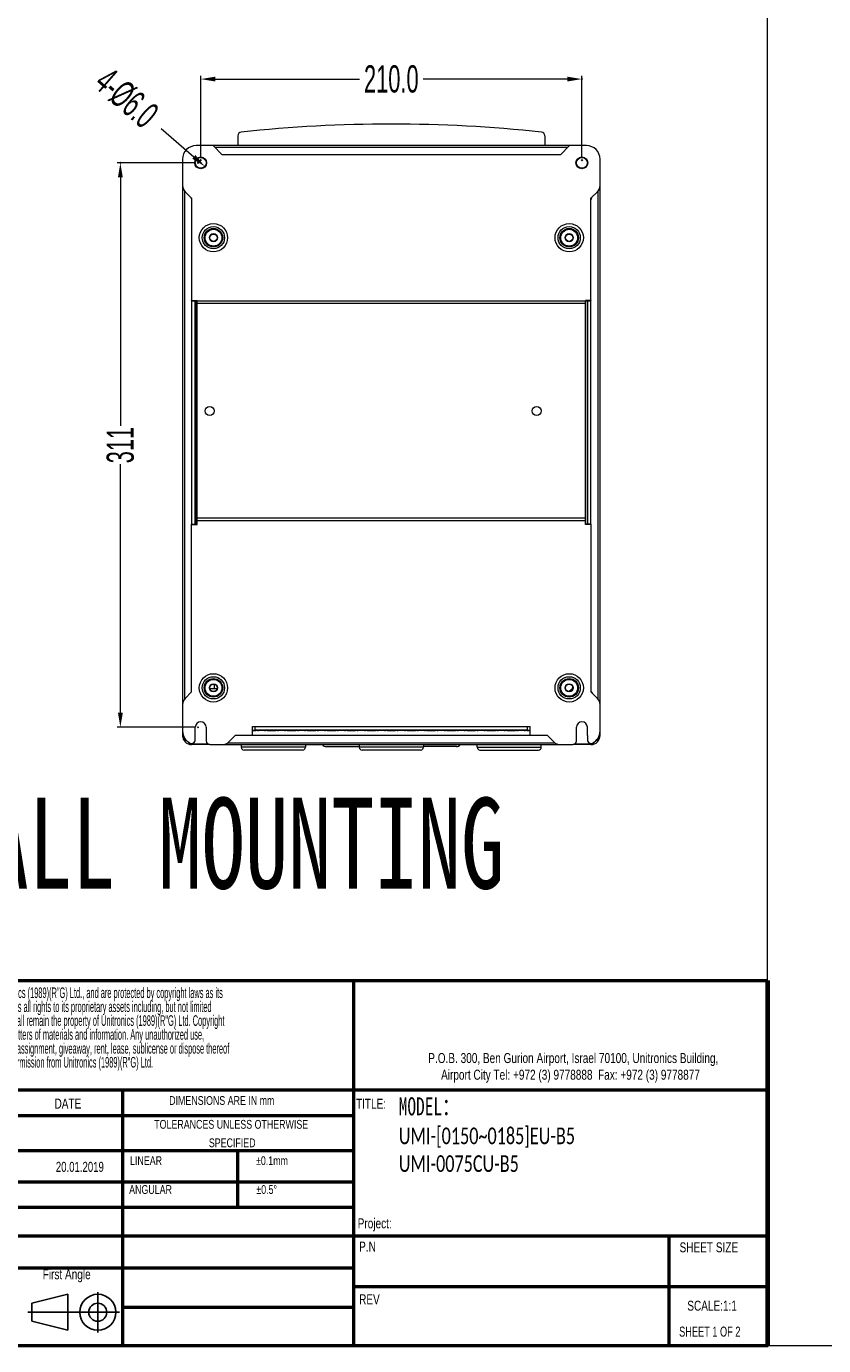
# Model space of a CAD drawing. Header units: millimetres. Extents: x -473 to 23648, y -382 to 1866.
# Tile 175 of 256: x 8236 to 8675, y -382 to 344. Entities that reach past the tile are written whole.
import ezdxf

# ---------------------------------------------------------------- set-up
doc = ezdxf.new("R2010")
doc.units = ezdxf.units.MM
doc.header["$LTSCALE"] = 80
doc.header["$PDMODE"] = 3
doc.header["$PDSIZE"] = 0.3
doc.layers.get('0').update_dxf_attribs({"linetype": 'CONTINUOUS'})
doc.styles.add('SLDTEXTSTYLE0', font='TXT', dxfattribs={"width": 0.75})
doc.styles.add('SLDTEXTSTYLE1', font='TXT', dxfattribs={"width": 0.686449})
doc.styles.add('SLDTEXTSTYLE2', font='TXT', dxfattribs={"width": 0.6875})
doc.styles.add('SLDTEXTSTYLE3', font='TXT', dxfattribs={"width": 0.482098})
doc.styles.get("Standard").update_dxf_attribs({"font": 'technic_.ttf', "width": 0.7})
doc.dimstyles.get("Standard").update_dxf_attribs({"dimtxt": 3, "dimasz": 3, "dimexe": 0.18, "dimexo": 0.0625, "dimgap": 0.09, "dimtad": 1, "dimdsep": 46, "dimtxsty": 'Standard', "dimcen": 0.09, "dimadec": 0, "dimazin": 0, "dimtol": 1, "dimtp": 0.01, "dimtm": 0.01, "dimtfac": 1, "dimtofl": 0, "dimtmove": 0, "dimatfit": 3, "dimfxl": 1, "dimtolj": 1, "dimarcsym": 0})

# ---------------------------------------------------------------- blocks, each defined once
blk = doc.blocks.new('*D61')
at = {"color": 0, "lineweight": 0, "transparency": 16777216}
for p, q in [((8331.6, 272.5), (8331.6, 317.15)), ((8339.6, 315.35), (8419.01, 315.35)), ((8533.6, 315.35), (8454.19, 315.35)), ((8541.6, 272.5), (8541.6, 317.15))]:
    blk.add_line(p, q, dxfattribs=at)
for p in [(8541.6, 315.35), (8331.6, 270.7), (8541.6, 270.7)]:
    blk.add_point(p, dxfattribs=at)
for points in [[(8339.6, 316.68), (8339.6, 314.02), (8331.6, 315.35)], [(8533.6, 314.02), (8533.6, 316.68), (8541.6, 315.35)]]:
    blk.add_solid(points, dxfattribs=at)
at = {"color": 0, "lineweight": 0, "transparency": 16777216, "insert": (8436.6, 315.35), "char_height": 15, "attachment_point": 5}
blk.add_mtext('\\A1;210.0', dxfattribs=at)
blk = doc.blocks.new('*D71')
at = {"color": 0, "lineweight": 0, "transparency": 16777216}
for p, q in [((8328.3, 269.2), (8285.52, 269.2)), ((8287.32, 261.2), (8287.32, 124.29)), ((8287.32, -33.79), (8287.32, 103.11)), ((8328.3, -41.79), (8285.52, -41.79))]:
    blk.add_line(p, q, dxfattribs=at)
for p in [(8287.32, 269.2), (8330.1, 269.2), (8330.1, -41.79)]:
    blk.add_point(p, dxfattribs=at)
for points in [[(8288.66, 261.2), (8285.99, 261.2), (8287.32, 269.2)], [(8285.99, -33.79), (8288.66, -33.79), (8287.32, -41.79)]]:
    blk.add_solid(points, dxfattribs=at)
at = {"color": 0, "lineweight": 0, "transparency": 16777216, "insert": (8287.32, 113.7), "char_height": 15, "attachment_point": 5, "rotation": 90}
blk.add_mtext('\\A1;311', dxfattribs=at)
blk = doc.blocks.new('*D74')
at = {"color": 0, "lineweight": 0, "transparency": 16777216}
blk.add_line((8309.87, 288.16), (8327.83, 272.48), dxfattribs=at)
for p in [(8329.34, 271.17), (8333.86, 267.23)]:
    blk.add_point(p, dxfattribs=at)
blk.add_solid([(8326.96, 271.48), (8328.71, 273.49), (8333.86, 267.23)], dxfattribs=at)
at = {"color": 0, "lineweight": 0, "transparency": 16777216, "insert": (8290.68, 304.9), "char_height": 15, "attachment_point": 5, "rotation": 318.89671}
blk.add_mtext('\\A1;4-%%c6.0', dxfattribs=at)
blk = doc.blocks.new('Block1')
for p, q in [((294.62, 17.06), (300.62, 18.56)), ((300.62, 18.56), (300.62, 12.56)), ((305.62, 18.94), (305.62, 12.19)), ((293.98, 15.56), (309.24, 15.56)), ((294.62, 14.06), (294.62, 17.06)), ((300.62, 12.56), (294.62, 14.06))]:
    blk.add_line(p, q)
for radius in [3, 1.5]:
    blk.add_circle((305.62, 15.56), radius)
blk = doc.blocks.new('SW_NOTE_0')
at = {"color": 0, "char_height": 1.5875, "attachment_point": 1, "style": 'SLDTEXTSTYLE3'}
for s, insert in [('The above constitute the property of Unitronics (1989)(R"G) Ltd., and are protected by copyright laws as its', (0, 2.05)), ('"creation". Unitronics (1989)(R"G) Ltd. retains all rights to its proprietary assets including, but not limited', (0, -0.04)), ('to the drawings, sketches and drafts, and shall remain the property of Unitronics (1989)(R"G) Ltd. Copyright', (0, -2.12)), ('protection claimed includes all forms and matters of materials and information. Any unauthorized use,', (0, -4.2)), ('copying, quoting, sale, distribution, transfer, assignment, giveaway, rent, lease, sublicense or dispose thereof', (0, -6.29)), ('are strictly prohibited without prior written permission from Unitronics (1989)(R"G) Ltd.', (0, -8.37))]:
    blk.add_mtext(s, dxfattribs=dict(at, insert=insert))
blk = doc.blocks.new('SW_NOTE_1')
at = {"color": 0, "attachment_point": 2, "style": 'SLDTEXTSTYLE0'}
for s, insert, char_height in [('TOLERANCES UNLESS OTHERWISE', (13.54, 1.71), 1.3229), ('SPECIFIED', (13.69, -1.06), 1.323)]:
    blk.add_mtext(s, dxfattribs=dict(at, insert=insert, char_height=char_height))
blk = doc.blocks.new('SW_NOTE_2')
at = {"color": 0, "linetype": 'Continuous', "lineweight": 0, "char_height": 1.5, "attachment_point": 2, "style": 'SLDTEXTSTYLE0'}
for s, insert in [('P.O.B. 300, Ben Gurion Airport, Israel 70100, Unitronics Building,', (29.41, 1.93)), ('Airport City Tel: +972 (3) 9778888  Fax: +972 (3) 9778877', (28.99, -0.57))]:
    blk.add_mtext(s, dxfattribs=dict(at, insert=insert))

msp = doc.modelspace()

# ---------------------------------------------------------------- linework, layer by layer
at = {"color": 0, "lineweight": 0}
for p, q in [((8643.84, -382.445), (8643.84, 784.392)), ((7268.152, -382.445), (9857.679, -382.445))]:
    msp.add_line(p, q, dxfattribs=at)
at = {"color": 0, "linetype": 'Continuous', "lineweight": 0}
for p, q in [((8352.11, 284.134), (8352.11, 278.698)), ((8521.096, 284.134), (8521.096, 278.698)), ((8338.364, 278.698), (8329.103, 278.698)), ((8343.364, 273.688), (8338.364, 278.698)), ((8534.841, 278.698), (8338.364, 278.698)), ((8534.841, 278.698), (8338.364, 278.698)), ((8533.843, 277.698), (8339.362, 277.698)), ((8533.843, 277.698), (8339.362, 277.698)), ((8534.841, 278.698), (8529.841, 273.688)), ((8544.103, 278.698), (8534.841, 278.698)), ((8321.603, 271.198), (8321.603, 256.769)), ((8529.841, 273.688), (8343.364, 273.688)), ((8551.603, 256.769), (8551.603, 271.198)), ((8321.603, 256.769), (8321.603, -29.373)), ((8321.603, 256.769), (8321.603, -29.373)), ((8551.603, -29.373), (8551.603, 256.769)), ((8551.603, -29.373), (8551.603, 256.769)), ((8322.603, 253.839), (8322.603, -26.443)), ((8322.603, 253.839), (8322.603, -26.443)), ((8323.067, 253.233), (8326.603, 249.698)), ((8326.603, 249.698), (8326.603, 193.388)), ((8546.603, 249.698), (8550.138, 253.233)), ((8546.603, 193.388), (8546.603, 249.698)), ((8550.603, -26.443), (8550.603, 253.839)), ((8550.603, -26.443), (8550.603, 253.839)), ((8326.603, 193.188), (8326.603, 193.388)), ((8326.603, 193.388), (8329.603, 193.388)), ((8326.603, 193.188), (8326.603, 70.188)), ((8326.603, 193.188), (8329.354, 193.188)), ((8328.604, 70.188), (8328.604, 193.188)), ((8329.358, 69.988), (8329.358, 193.388)), ((8329.603, 69.988), (8329.603, 193.388)), ((8329.603, 193.188), (8543.603, 193.188)), ((8543.603, 191.688), (8329.603, 191.688)), ((8543.603, 69.988), (8543.603, 193.388)), ((8546.603, 193.388), (8543.603, 193.388)), ((8543.851, 69.988), (8543.851, 193.388)), ((8543.851, 193.188), (8546.603, 193.188)), ((8544.601, 193.188), (8544.601, 70.188)), ((8546.603, 193.388), (8546.603, 193.188)), ((8546.603, 70.188), (8546.603, 193.188)), ((8543.603, 170.02), (8543.821, 170.02)), ((8543.603, 168.82), (8543.821, 168.82)), ((8543.603, 80.42), (8543.821, 80.42)), ((8329.603, 73.688), (8543.603, 73.688)), ((8543.603, 79.22), (8543.821, 79.22)), ((8326.603, 69.988), (8326.603, 70.188)), ((8326.603, 70.188), (8329.354, 70.188)), ((8326.603, -22.302), (8326.603, 69.988)), ((8326.603, 69.988), (8329.603, 69.988)), ((8329.603, 72.188), (8543.603, 72.188)), ((8546.603, 69.988), (8543.603, 69.988)), ((8546.603, 70.188), (8543.851, 70.188)), ((8546.603, 70.188), (8546.603, 69.988)), ((8546.603, 69.988), (8546.603, -22.302)), ((8340.513, -20.502), (8336.692, -20.502)), ((8339.103, -20.502), (8339.103, -18.152)), ((8326.603, -22.302), (8323.067, -25.838)), ((8550.138, -25.838), (8546.603, -22.302)), ((8321.603, -29.373), (8321.603, -43.802)), ((8551.603, -43.802), (8551.603, -29.373)), ((8328.603, -46.312), (8328.603, -41.789)), ((8334.603, -41.789), (8334.603, -44.312)), ((8360.103, -41.312), (8513.103, -41.312)), ((8360.103, -46.312), (8360.103, -41.312)), ((8513.103, -43.547), (8360.103, -43.547)), ((8361.603, -43.312), (8361.603, -41.312)), ((8511.603, -43.312), (8361.603, -43.312)), ((8364.359, -43.312), (8364.504, -43.529)), ((8364.504, -43.529), (8364.504, -43.312)), ((8365.702, -43.529), (8365.702, -43.312)), ((8365.846, -43.312), (8365.702, -43.529)), ((8375.359, -43.312), (8375.504, -43.529)), ((8375.504, -43.529), (8375.504, -43.312)), ((8376.702, -43.529), (8376.702, -43.312)), ((8376.846, -43.312), (8376.702, -43.529)), ((8386.359, -43.312), (8386.504, -43.529)), ((8386.504, -43.529), (8386.504, -43.312)), ((8387.702, -43.529), (8387.702, -43.312)), ((8387.846, -43.312), (8387.702, -43.529)), ((8397.359, -43.312), (8397.504, -43.529)), ((8397.504, -43.529), (8397.504, -43.312)), ((8398.702, -43.529), (8398.702, -43.312)), ((8398.846, -43.312), (8398.702, -43.529)), ((8408.359, -43.312), (8408.504, -43.529)), ((8408.504, -43.529), (8408.504, -43.312)), ((8409.702, -43.529), (8409.702, -43.312)), ((8409.846, -43.312), (8409.702, -43.529)), ((8419.359, -43.312), (8419.504, -43.529)), ((8419.504, -43.529), (8419.504, -43.312)), ((8420.702, -43.529), (8420.702, -43.312)), ((8420.846, -43.312), (8420.702, -43.529)), ((8430.359, -43.312), (8430.504, -43.529)), ((8430.504, -43.529), (8430.504, -43.312)), ((8431.702, -43.529), (8431.702, -43.312)), ((8431.846, -43.312), (8431.702, -43.529)), ((8441.359, -43.312), (8441.504, -43.529)), ((8441.504, -43.529), (8441.504, -43.312)), ((8442.702, -43.529), (8442.702, -43.312)), ((8442.846, -43.312), (8442.702, -43.529)), ((8452.359, -43.312), (8452.504, -43.529)), ((8452.504, -43.529), (8452.504, -43.312)), ((8453.702, -43.529), (8453.702, -43.312)), ((8453.846, -43.312), (8453.702, -43.529)), ((8463.359, -43.312), (8463.504, -43.529)), ((8463.504, -43.529), (8463.504, -43.312)), ((8464.702, -43.529), (8464.702, -43.312)), ((8464.846, -43.312), (8464.702, -43.529)), ((8474.359, -43.312), (8474.504, -43.529)), ((8474.504, -43.529), (8474.504, -43.312)), ((8475.702, -43.529), (8475.702, -43.312)), ((8475.846, -43.312), (8475.702, -43.529)), ((8485.359, -43.312), (8485.504, -43.529)), ((8485.504, -43.529), (8485.504, -43.312)), ((8486.702, -43.529), (8486.702, -43.312)), ((8486.846, -43.312), (8486.702, -43.529)), ((8496.359, -43.312), (8496.504, -43.529)), ((8496.504, -43.529), (8496.504, -43.312)), ((8497.702, -43.529), (8497.702, -43.312)), ((8497.846, -43.312), (8497.702, -43.529)), ((8507.359, -43.312), (8507.504, -43.529)), ((8507.504, -43.529), (8507.504, -43.312)), ((8508.702, -43.529), (8508.702, -43.312)), ((8508.846, -43.312), (8508.702, -43.529)), ((8511.603, -43.312), (8511.603, -41.312)), ((8513.103, -46.312), (8513.103, -41.312)), ((8538.603, -44.312), (8538.603, -41.789)), ((8544.603, -46.312), (8544.603, -41.789)), ((8321.603, -43.802), (8321.603, -46.302)), ((8328.603, -48.701), (8328.603, -46.312)), ((8334.603, -44.312), (8334.603, -49.302)), ((8346.462, -50.302), (8526.743, -50.302)), ((8346.462, -50.302), (8526.743, -50.302)), ((8347.067, -49.838), (8350.592, -46.312)), ((8360.103, -46.312), (8350.592, -46.312)), ((8513.103, -46.302), (8360.103, -46.302)), ((8522.613, -46.312), (8513.103, -46.312)), ((8522.613, -46.312), (8526.138, -49.838)), ((8538.603, -49.302), (8538.603, -44.312)), ((8544.603, -46.312), (8544.603, -48.701)), ((8551.603, -46.302), (8551.603, -43.802)), ((8335.833, -51.147), (8326.603, -51.147)), ((8326.603, -51.147), (8326.603, -51.302)), ((8336.603, -51.302), (8326.603, -51.302)), ((8336.603, -51.302), (8343.532, -51.302)), ((8343.532, -51.302), (8529.674, -51.302)), ((8343.532, -51.302), (8529.674, -51.302)), ((8353.953, -51.302), (8353.953, -52.802)), ((8389.253, -52.802), (8353.953, -52.802)), ((8387.753, -54.302), (8355.453, -54.302)), ((8389.253, -51.302), (8389.253, -52.802)), ((8400.753, -52.452), (8418.953, -52.452)), ((8418.953, -51.302), (8418.953, -52.802)), ((8454.253, -52.802), (8418.953, -52.802)), ((8452.753, -54.302), (8420.453, -54.302)), ((8454.253, -51.302), (8454.253, -52.802)), ((8472.453, -52.452), (8454.253, -52.452)), ((8483.953, -52.802), (8483.953, -51.302)), ((8483.953, -52.802), (8519.253, -52.802)), ((8485.453, -54.302), (8517.753, -54.302)), ((8519.253, -52.802), (8519.253, -51.302)), ((8529.674, -51.302), (8536.603, -51.302)), ((8546.603, -51.302), (8536.603, -51.302)), ((8546.603, -51.147), (8537.372, -51.147)), ((8546.603, -51.302), (8546.603, -51.147))]:
    msp.add_line(p, q, dxfattribs=at)
at = {"color": 7, "linetype": 'Continuous', "lineweight": 50}
for p, q in [((8145.464, -181.234), (8643.84, -181.234)), ((8415.804, -181.234), (8415.804, -382.445)), ((8643.84, -241.643), (8145.562, -241.643)), ((8288.71, -382.445), (8288.71, -241.643)), ((8415.804, -255.913), (8145.586, -255.913)), ((8415.804, -275.109), (8145.617, -275.109)), ((8351.932, -275.109), (8351.932, -306.431)), ((8415.804, -292.479), (8145.645, -292.479)), ((8415.804, -306.431), (8145.668, -306.431)), ((8147.656, -321.948), (8643.84, -321.948)), ((8589.679, -382.445), (8589.679, -321.948)), ((8288.71, -339.685), (8145.722, -339.685)), ((8643.84, -349.988), (8415.804, -349.988)), ((8145.792, -382.445), (8644.167, -382.445))]:
    msp.add_line(p, q, dxfattribs=at)
at = {"color": 7, "linetype": 'Continuous', "lineweight": 70}
msp.add_line((8643.84, -181.234), (8643.84, -382.445), dxfattribs=at)
at = {"color": 7, "linetype": 'Continuous', "lineweight": 35}
msp.add_line((8644.005, -241.643), (8643.84, -241.643), dxfattribs=at)
at = {"linetype": 'Continuous', "lineweight": 50}
for p, q in [((8415.804, -339.685), (8288.71, -339.685)), ((8415.804, -361.507), (8288.71, -361.507))]:
    msp.add_line(p, q, dxfattribs=at)
at = {"color": 0, "linetype": 'Continuous', "lineweight": 0}
for centre, radius in [((8331.603, 269.198), 3.25), ((8331.603, 269.198), 3), ((8541.603, 269.198), 3.25), ((8541.603, 269.198), 3), ((8338.603, 227.948), 7.802), ((8338.603, 227.948), 6.126), ((8338.603, 227.948), 5.107), ((8534.603, 227.948), 7.802), ((8534.603, 227.948), 6.126), ((8534.603, 227.948), 5.107), ((8338.603, 227.948), 4.628), ((8338.603, 227.948), 2.25), ((8338.603, 227.948), 2), ((8534.603, 227.948), 4.628), ((8534.603, 227.948), 2.25), ((8534.603, 227.948), 2), ((8336.503, 132.488), 2.5), ((8516.703, 132.488), 2.5), ((8338.603, -20.052), 7.802), ((8338.603, -20.052), 6.126), ((8534.603, -20.052), 7.802), ((8534.603, -20.052), 6.126), ((8338.603, -20.052), 5.107), ((8338.603, -20.052), 4.628), ((8338.603, -20.052), 2.25), ((8338.603, -20.052), 2), ((8534.603, -20.052), 5.107), ((8534.603, -20.052), 4.628), ((8534.603, -20.052), 2.25), ((8534.603, -20.052), 2)]:
    msp.add_circle(centre, radius, dxfattribs=at)
for centre, radius, start, end in [((8354.109, 284.134), 1.999, 96.163704, 180.009209), ((8436.612, -480.086), 770.66, 90.000705, 96.161631), ((8436.592, -480.098), 770.672, 83.838416, 89.999248), ((8519.096, 284.134), 1.999, 359.990785, 83.836303), ((8329.103, 271.198), 7.5, 90, 180), ((8544.103, 271.198), 7.5, 0, 90), ((8326.603, 256.769), 5, 180, 225), ((8546.603, 256.769), 5, 315, 0), ((8324.603, 248.869), 2, 15, 45), ((8548.603, 248.869), 2, 150, 180), ((8324.603, -21.474), 2, 330, 0), ((8533.283, -18.522), 3.5, 280.503064, 340.351998), ((8326.603, -29.373), 5, 135, 180), ((8548.603, -21.474), 2, 195, 225), ((8546.603, -29.373), 5, 0, 45), ((8331.603, -41.789), 3, 0, 180), ((8541.603, -41.789), 3, 0, 180), ((8329.103, -43.802), 7.5, 180, 242.964308), ((8326.603, -46.302), 5, 180.000591, 269.990164), ((8326.603, -49.147), 2, 200.613807, 269.999891), ((8326.603, -48.701), 2, 242.964308, 0), ((8336.603, -49.302), 2, 180, 270), ((8343.532, -46.302), 5, 270, 315), ((8351.431, -48.302), 2, 105, 135), ((8521.774, -48.302), 2, 60, 87.686906), ((8529.674, -46.302), 5, 225, 270), ((8536.603, -49.302), 2, 270, 0), ((8546.603, -48.701), 2, 180, 297.035692), ((8546.603, -46.302), 5, 270.007148, 0.000984), ((8546.603, -49.147), 2, 270.000267, 339.403137), ((8544.103, -43.802), 7.5, 297.035692, 0), ((8355.453, -52.802), 1.5, 180, 270), ((8387.753, -52.802), 1.5, 270, 0), ((8400.753, -49.952), 2.5, 212.736822, 270), ((8420.453, -52.802), 1.5, 180, 270), ((8452.753, -52.802), 1.5, 270, 0), ((8472.453, -49.952), 2.5, 270, 327.263178), ((8485.453, -52.802), 1.5, 180, 270), ((8517.753, -52.802), 1.5, 270, 0)]:
    msp.add_arc(centre, radius, start, end, dxfattribs=at)
for points, start_tangent, end_tangent in [([(8360.103, -43.301), (8360.839, -43.303), (8361.603, -43.31)], (0.9999964, 0.0026668), (0.9999942, 0.003413)), ([(8360.103, -43.38), (8360.839, -43.381), (8361.954, -43.383)], (0.9999964, 0.0026719), (0.9994641, 0.0327327)), ([(8360.103, -43.458), (8360.839, -43.46), (8361.954, -43.461)], (0.9999964, 0.0026719), (0.9994641, 0.0327327)), ([(8361.954, -43.383), (8362.839, -43.385)], (0.9994641, 0.0327327), (0.9899796, -0.1412105)), ([(8361.954, -43.461), (8362.839, -43.464)], (0.9994641, 0.0327327), (0.9899796, -0.1412105)), ([(8362.839, -43.385), (8363.407, -43.388), (8363.603, -43.391)], (0.9899796, -0.1412105), (0, -1)), ([(8362.839, -43.464), (8363.407, -43.466), (8363.603, -43.47)], (0.9899796, -0.1412105), (0, -1)), ([(8366.603, -43.391), (8366.798, -43.388)], (0, 1), (0.9666919, -0.2559429)), ([(8366.603, -43.47), (8366.798, -43.466)], (0, 1), (0.9666919, -0.2559429)), ([(8366.798, -43.388), (8367.367, -43.385)], (0.9666919, -0.2559429), (0.9899796, 0.1412105)), ([(8366.798, -43.466), (8367.367, -43.464)], (0.9666919, -0.2559429), (0.9899796, 0.1412105)), ([(8367.367, -43.385), (8368.251, -43.383)], (0.9899796, 0.1412105), (0.9994641, -0.0327327)), ([(8367.367, -43.464), (8368.251, -43.461)], (0.9899796, 0.1412105), (0.9994641, -0.0327327)), ([(8368.251, -43.383), (8369.367, -43.381), (8370.603, -43.381), (8371.839, -43.381), (8372.954, -43.383)], (0.9994641, -0.0327327), (0.9994641, 0.0327327)), ([(8368.251, -43.461), (8369.367, -43.46), (8370.603, -43.459), (8371.839, -43.46), (8372.954, -43.461)], (0.9994641, -0.0327327), (0.9994641, 0.0327327)), ([(8372.954, -43.383), (8373.839, -43.385)], (0.9994641, 0.0327327), (0.9899796, -0.1412105)), ([(8372.954, -43.461), (8373.839, -43.464)], (0.9994641, 0.0327327), (0.9899796, -0.1412105)), ([(8373.839, -43.385), (8374.407, -43.388), (8374.603, -43.391)], (0.9899796, -0.1412105), (0, -1)), ([(8373.839, -43.464), (8374.407, -43.466), (8374.603, -43.47)], (0.9899796, -0.1412105), (0, -1)), ([(8377.603, -43.391), (8377.798, -43.388)], (0, 1), (0.9666919, -0.2559429)), ([(8377.603, -43.47), (8377.798, -43.466)], (0, 1), (0.9666919, -0.2559429)), ([(8377.798, -43.388), (8378.367, -43.385)], (0.9666919, -0.2559429), (0.9899796, 0.1412105)), ([(8377.798, -43.466), (8378.367, -43.464)], (0.9666919, -0.2559429), (0.9899796, 0.1412105)), ([(8378.367, -43.385), (8379.251, -43.383)], (0.9899796, 0.1412105), (0.9994641, -0.0327327)), ([(8378.367, -43.464), (8379.251, -43.461)], (0.9899796, 0.1412105), (0.9994641, -0.0327327)), ([(8379.251, -43.383), (8380.367, -43.381), (8381.603, -43.381), (8382.839, -43.381), (8383.954, -43.383)], (0.9994641, -0.0327327), (0.9994641, 0.0327327)), ([(8379.251, -43.461), (8380.367, -43.46), (8381.603, -43.459), (8382.839, -43.46), (8383.954, -43.461)], (0.9994641, -0.0327327), (0.9994641, 0.0327327)), ([(8383.954, -43.383), (8384.839, -43.385)], (0.9994641, 0.0327327), (0.9899796, -0.1412105)), ([(8383.954, -43.461), (8384.839, -43.464)], (0.9994641, 0.0327327), (0.9899796, -0.1412105)), ([(8384.839, -43.385), (8385.407, -43.388), (8385.603, -43.391)], (0.9899796, -0.1412105), (0, -1)), ([(8384.839, -43.464), (8385.407, -43.466), (8385.603, -43.47)], (0.9899796, -0.1412105), (0, -1)), ([(8388.603, -43.391), (8388.798, -43.388)], (0, 1), (0.9666919, -0.2559429)), ([(8388.603, -43.47), (8388.798, -43.466)], (0, 1), (0.9666919, -0.2559429)), ([(8388.798, -43.388), (8389.367, -43.385)], (0.9666919, -0.2559429), (0.9899796, 0.1412105)), ([(8388.798, -43.466), (8389.367, -43.464)], (0.9666919, -0.2559429), (0.9899796, 0.1412105)), ([(8389.367, -43.385), (8390.251, -43.383)], (0.9899796, 0.1412105), (0.9994641, -0.0327327)), ([(8389.367, -43.464), (8390.251, -43.461)], (0.9899796, 0.1412105), (0.9994641, -0.0327327)), ([(8390.251, -43.383), (8391.367, -43.381), (8392.603, -43.381), (8393.839, -43.381), (8394.954, -43.383)], (0.9994641, -0.0327327), (0.9994641, 0.0327327)), ([(8390.251, -43.461), (8391.367, -43.46), (8392.603, -43.459), (8393.839, -43.46), (8394.954, -43.461)], (0.9994641, -0.0327327), (0.9994641, 0.0327327)), ([(8394.954, -43.383), (8395.839, -43.385)], (0.9994641, 0.0327327), (0.9899796, -0.1412105)), ([(8394.954, -43.461), (8395.839, -43.464)], (0.9994641, 0.0327327), (0.9899796, -0.1412105)), ([(8395.839, -43.385), (8396.407, -43.388), (8396.603, -43.391)], (0.9899796, -0.1412105), (0, -1)), ([(8395.839, -43.464), (8396.407, -43.466), (8396.603, -43.47)], (0.9899796, -0.1412105), (0, -1)), ([(8399.603, -43.391), (8399.798, -43.388)], (0, 1), (0.9666919, -0.2559429)), ([(8399.603, -43.47), (8399.798, -43.466)], (0, 1), (0.9666919, -0.2559429)), ([(8399.798, -43.388), (8400.367, -43.385)], (0.9666919, -0.2559429), (0.9899796, 0.1412105)), ([(8399.798, -43.466), (8400.367, -43.464)], (0.9666919, -0.2559429), (0.9899796, 0.1412105)), ([(8400.367, -43.385), (8401.251, -43.383)], (0.9899796, 0.1412105), (0.9994641, -0.0327327)), ([(8400.367, -43.464), (8401.251, -43.461)], (0.9899796, 0.1412105), (0.9994641, -0.0327327)), ([(8401.251, -43.383), (8402.367, -43.381), (8403.603, -43.381), (8404.839, -43.381), (8405.954, -43.383)], (0.9994641, -0.0327327), (0.9994641, 0.0327327)), ([(8401.251, -43.461), (8402.367, -43.46), (8403.603, -43.459), (8404.839, -43.46), (8405.954, -43.461)], (0.9994641, -0.0327327), (0.9994641, 0.0327327)), ([(8405.954, -43.383), (8406.839, -43.385)], (0.9994641, 0.0327327), (0.9899796, -0.1412105)), ([(8405.954, -43.461), (8406.839, -43.464)], (0.9994641, 0.0327327), (0.9899796, -0.1412105)), ([(8406.839, -43.385), (8407.407, -43.388), (8407.603, -43.391)], (0.9899796, -0.1412105), (0, -1)), ([(8406.839, -43.464), (8407.407, -43.466), (8407.603, -43.47)], (0.9899796, -0.1412105), (0, -1)), ([(8410.603, -43.391), (8410.798, -43.388)], (0, 1), (0.9666919, -0.2559429)), ([(8410.603, -43.47), (8410.798, -43.466)], (0, 1), (0.9666919, -0.2559429)), ([(8410.798, -43.388), (8411.367, -43.385)], (0.9666919, -0.2559429), (0.9899796, 0.1412105)), ([(8410.798, -43.466), (8411.367, -43.464)], (0.9666919, -0.2559429), (0.9899796, 0.1412105)), ([(8411.367, -43.385), (8412.251, -43.383)], (0.9899796, 0.1412105), (0.9994641, -0.0327327)), ([(8411.367, -43.464), (8412.251, -43.461)], (0.9899796, 0.1412105), (0.9994641, -0.0327327)), ([(8412.251, -43.383), (8413.367, -43.381), (8414.603, -43.381), (8415.839, -43.381), (8416.954, -43.383)], (0.9994641, -0.0327327), (0.9994641, 0.0327327)), ([(8412.251, -43.461), (8413.367, -43.46), (8414.603, -43.459), (8415.839, -43.46), (8416.954, -43.461)], (0.9994641, -0.0327327), (0.9994641, 0.0327327)), ([(8416.954, -43.383), (8417.839, -43.385)], (0.9994641, 0.0327327), (0.9899796, -0.1412105)), ([(8416.954, -43.461), (8417.839, -43.464)], (0.9994641, 0.0327327), (0.9899796, -0.1412105)), ([(8417.839, -43.385), (8418.407, -43.388), (8418.603, -43.391)], (0.9899796, -0.1412105), (0, -1)), ([(8417.839, -43.464), (8418.407, -43.466), (8418.603, -43.47)], (0.9899796, -0.1412105), (0, -1)), ([(8421.603, -43.391), (8421.798, -43.388)], (0, 1), (0.9666919, -0.2559429)), ([(8421.603, -43.47), (8421.798, -43.466)], (0, 1), (0.9666919, -0.2559429)), ([(8421.798, -43.388), (8422.367, -43.385)], (0.9666919, -0.2559429), (0.9899796, 0.1412105)), ([(8421.798, -43.466), (8422.367, -43.464)], (0.9666919, -0.2559429), (0.9899796, 0.1412105)), ([(8422.367, -43.385), (8423.251, -43.383)], (0.9899796, 0.1412105), (0.9994641, -0.0327327)), ([(8422.367, -43.464), (8423.251, -43.461)], (0.9899796, 0.1412105), (0.9994641, -0.0327327)), ([(8423.251, -43.383), (8424.367, -43.381), (8425.603, -43.381), (8426.839, -43.381), (8427.954, -43.383)], (0.9994641, -0.0327327), (0.9994641, 0.0327327)), ([(8423.251, -43.461), (8424.367, -43.46), (8425.603, -43.459), (8426.839, -43.46), (8427.954, -43.461)], (0.9994641, -0.0327327), (0.9994641, 0.0327327)), ([(8427.954, -43.383), (8428.839, -43.385)], (0.9994641, 0.0327327), (0.9899796, -0.1412105)), ([(8427.954, -43.461), (8428.839, -43.464)], (0.9994641, 0.0327327), (0.9899796, -0.1412105)), ([(8428.839, -43.385), (8429.407, -43.388), (8429.603, -43.391)], (0.9899796, -0.1412105), (0, -1)), ([(8428.839, -43.464), (8429.407, -43.466), (8429.603, -43.47)], (0.9899796, -0.1412105), (0, -1)), ([(8432.603, -43.391), (8432.798, -43.388)], (0, 1), (0.9666919, -0.2559429)), ([(8432.603, -43.47), (8432.798, -43.466)], (0, 1), (0.9666919, -0.2559429)), ([(8432.798, -43.388), (8433.367, -43.385)], (0.9666919, -0.2559429), (0.9899796, 0.1412105)), ([(8432.798, -43.466), (8433.367, -43.464)], (0.9666919, -0.2559429), (0.9899796, 0.1412105)), ([(8433.367, -43.385), (8434.251, -43.383)], (0.9899796, 0.1412105), (0.9994641, -0.0327327)), ([(8433.367, -43.464), (8434.251, -43.461)], (0.9899796, 0.1412105), (0.9994641, -0.0327327)), ([(8434.251, -43.383), (8435.367, -43.381), (8436.603, -43.381), (8437.839, -43.381), (8438.954, -43.383)], (0.9994641, -0.0327327), (0.9994641, 0.0327327)), ([(8434.251, -43.461), (8435.367, -43.46), (8436.603, -43.459), (8437.839, -43.46), (8438.954, -43.461)], (0.9994641, -0.0327327), (0.9994641, 0.0327327)), ([(8438.954, -43.383), (8439.839, -43.385)], (0.9994641, 0.0327327), (0.9899796, -0.1412105)), ([(8438.954, -43.461), (8439.839, -43.464)], (0.9994641, 0.0327327), (0.9899796, -0.1412105)), ([(8439.839, -43.385), (8440.407, -43.388), (8440.603, -43.391)], (0.9899796, -0.1412105), (0, -1)), ([(8439.839, -43.464), (8440.407, -43.466), (8440.603, -43.47)], (0.9899796, -0.1412105), (0, -1)), ([(8443.603, -43.391), (8443.798, -43.388)], (0, 1), (0.9666919, -0.2559429)), ([(8443.603, -43.47), (8443.798, -43.466)], (0, 1), (0.9666919, -0.2559429)), ([(8443.798, -43.388), (8444.367, -43.385)], (0.9666919, -0.2559429), (0.9899796, 0.1412105)), ([(8443.798, -43.466), (8444.367, -43.464)], (0.9666919, -0.2559429), (0.9899796, 0.1412105)), ([(8444.367, -43.385), (8445.251, -43.383)], (0.9899796, 0.1412105), (0.9994641, -0.0327327)), ([(8444.367, -43.464), (8445.251, -43.461)], (0.9899796, 0.1412105), (0.9994641, -0.0327327)), ([(8445.251, -43.383), (8446.367, -43.381), (8447.603, -43.381), (8448.839, -43.381), (8449.954, -43.383)], (0.9994641, -0.0327327), (0.9994641, 0.0327327)), ([(8445.251, -43.461), (8446.367, -43.46), (8447.603, -43.459), (8448.839, -43.46), (8449.954, -43.461)], (0.9994641, -0.0327327), (0.9994641, 0.0327327)), ([(8449.954, -43.383), (8450.839, -43.385)], (0.9994641, 0.0327327), (0.9899796, -0.1412105)), ([(8449.954, -43.461), (8450.839, -43.464)], (0.9994641, 0.0327327), (0.9899796, -0.1412105)), ([(8450.839, -43.385), (8451.407, -43.388), (8451.603, -43.391)], (0.9899796, -0.1412105), (0, -1)), ([(8450.839, -43.464), (8451.407, -43.466), (8451.603, -43.47)], (0.9899796, -0.1412105), (0, -1)), ([(8454.603, -43.391), (8454.798, -43.388)], (0, 1), (0.9666919, -0.2559429)), ([(8454.603, -43.47), (8454.798, -43.466)], (0, 1), (0.9666919, -0.2559429)), ([(8454.798, -43.388), (8455.367, -43.385)], (0.9666919, -0.2559429), (0.9899796, 0.1412105)), ([(8454.798, -43.466), (8455.367, -43.464)], (0.9666919, -0.2559429), (0.9899796, 0.1412105)), ([(8455.367, -43.385), (8456.251, -43.383)], (0.9899796, 0.1412105), (0.9994641, -0.0327327)), ([(8455.367, -43.464), (8456.251, -43.461)], (0.9899796, 0.1412105), (0.9994641, -0.0327327)), ([(8456.251, -43.383), (8457.367, -43.381), (8458.603, -43.381), (8459.839, -43.381), (8460.954, -43.383)], (0.9994641, -0.0327327), (0.9994641, 0.0327327)), ([(8456.251, -43.461), (8457.367, -43.46), (8458.603, -43.459), (8459.839, -43.46), (8460.954, -43.461)], (0.9994641, -0.0327327), (0.9994641, 0.0327327)), ([(8460.954, -43.383), (8461.839, -43.385)], (0.9994641, 0.0327327), (0.9899796, -0.1412105)), ([(8460.954, -43.461), (8461.839, -43.464)], (0.9994641, 0.0327327), (0.9899796, -0.1412105)), ([(8461.839, -43.385), (8462.407, -43.388), (8462.603, -43.391)], (0.9899796, -0.1412105), (0, -1)), ([(8461.839, -43.464), (8462.407, -43.466), (8462.603, -43.47)], (0.9899796, -0.1412105), (0, -1)), ([(8465.603, -43.391), (8465.798, -43.388)], (0, 1), (0.9666919, -0.2559429)), ([(8465.603, -43.47), (8465.798, -43.466)], (0, 1), (0.9666919, -0.2559429)), ([(8465.798, -43.388), (8466.367, -43.385)], (0.9666919, -0.2559429), (0.9899796, 0.1412105)), ([(8465.798, -43.466), (8466.367, -43.464)], (0.9666919, -0.2559429), (0.9899796, 0.1412105)), ([(8466.367, -43.385), (8467.251, -43.383)], (0.9899796, 0.1412105), (0.9994641, -0.0327327)), ([(8466.367, -43.464), (8467.251, -43.461)], (0.9899796, 0.1412105), (0.9994641, -0.0327327)), ([(8467.251, -43.383), (8468.367, -43.381), (8469.603, -43.381), (8470.839, -43.381), (8471.954, -43.383)], (0.9994641, -0.0327327), (0.9994641, 0.0327327)), ([(8467.251, -43.461), (8468.367, -43.46), (8469.603, -43.459), (8470.839, -43.46), (8471.954, -43.461)], (0.9994641, -0.0327327), (0.9994641, 0.0327327)), ([(8471.954, -43.383), (8472.839, -43.385)], (0.9994641, 0.0327327), (0.9899796, -0.1412105)), ([(8471.954, -43.461), (8472.839, -43.464)], (0.9994641, 0.0327327), (0.9899796, -0.1412105)), ([(8472.839, -43.385), (8473.407, -43.388), (8473.603, -43.391)], (0.9899796, -0.1412105), (0, -1)), ([(8472.839, -43.464), (8473.407, -43.466), (8473.603, -43.47)], (0.9899796, -0.1412105), (0, -1)), ([(8476.603, -43.391), (8476.798, -43.388)], (0, 1), (0.9666919, -0.2559429)), ([(8476.603, -43.47), (8476.798, -43.466)], (0, 1), (0.9666919, -0.2559429)), ([(8476.798, -43.388), (8477.367, -43.385)], (0.9666919, -0.2559429), (0.9899796, 0.1412105)), ([(8476.798, -43.466), (8477.367, -43.464)], (0.9666919, -0.2559429), (0.9899796, 0.1412105)), ([(8477.367, -43.385), (8478.251, -43.383)], (0.9899796, 0.1412105), (0.9994641, -0.0327327)), ([(8477.367, -43.464), (8478.251, -43.461)], (0.9899796, 0.1412105), (0.9994641, -0.0327327)), ([(8478.251, -43.383), (8479.367, -43.381), (8480.603, -43.381), (8481.839, -43.381), (8482.954, -43.383)], (0.9994641, -0.0327327), (0.9994641, 0.0327327)), ([(8478.251, -43.461), (8479.367, -43.46), (8480.603, -43.459), (8481.839, -43.46), (8482.954, -43.461)], (0.9994641, -0.0327327), (0.9994641, 0.0327327)), ([(8482.954, -43.383), (8483.839, -43.385)], (0.9994641, 0.0327327), (0.9899796, -0.1412105)), ([(8482.954, -43.461), (8483.839, -43.464)], (0.9994641, 0.0327327), (0.9899796, -0.1412105)), ([(8483.839, -43.385), (8484.407, -43.388), (8484.603, -43.391)], (0.9899796, -0.1412105), (0, -1)), ([(8483.839, -43.464), (8484.407, -43.466), (8484.603, -43.47)], (0.9899796, -0.1412105), (0, -1)), ([(8487.603, -43.391), (8487.798, -43.388)], (0, 1), (0.9666919, -0.2559429)), ([(8487.603, -43.47), (8487.798, -43.466)], (0, 1), (0.9666919, -0.2559429)), ([(8487.798, -43.388), (8488.367, -43.385)], (0.9666919, -0.2559429), (0.9899796, 0.1412105)), ([(8487.798, -43.466), (8488.367, -43.464)], (0.9666919, -0.2559429), (0.9899796, 0.1412105)), ([(8488.367, -43.385), (8489.251, -43.383)], (0.9899796, 0.1412105), (0.9994641, -0.0327327)), ([(8488.367, -43.464), (8489.251, -43.461)], (0.9899796, 0.1412105), (0.9994641, -0.0327327)), ([(8489.251, -43.383), (8490.367, -43.381), (8491.603, -43.381), (8492.839, -43.381), (8493.954, -43.383)], (0.9994641, -0.0327327), (0.9994641, 0.0327327)), ([(8489.251, -43.461), (8490.367, -43.46), (8491.603, -43.459), (8492.839, -43.46), (8493.954, -43.461)], (0.9994641, -0.0327327), (0.9994641, 0.0327327)), ([(8493.954, -43.383), (8494.839, -43.385)], (0.9994641, 0.0327327), (0.9899796, -0.1412105)), ([(8493.954, -43.461), (8494.839, -43.464)], (0.9994641, 0.0327327), (0.9899796, -0.1412105)), ([(8494.839, -43.385), (8495.407, -43.388), (8495.603, -43.391)], (0.9899796, -0.1412105), (0, -1)), ([(8494.839, -43.464), (8495.407, -43.466), (8495.603, -43.47)], (0.9899796, -0.1412105), (0, -1)), ([(8498.603, -43.391), (8498.798, -43.388)], (0, 1), (0.9666919, -0.2559429)), ([(8498.603, -43.47), (8498.798, -43.466)], (0, 1), (0.9666919, -0.2559429)), ([(8498.798, -43.388), (8499.367, -43.385)], (0.9666919, -0.2559429), (0.9899796, 0.1412105)), ([(8498.798, -43.466), (8499.367, -43.464)], (0.9666919, -0.2559429), (0.9899796, 0.1412105)), ([(8499.367, -43.385), (8500.251, -43.383)], (0.9899796, 0.1412105), (0.9994641, -0.0327327)), ([(8499.367, -43.464), (8500.251, -43.461)], (0.9899796, 0.1412105), (0.9994641, -0.0327327)), ([(8500.251, -43.383), (8501.367, -43.381), (8502.603, -43.381), (8503.839, -43.381), (8504.954, -43.383)], (0.9994641, -0.0327327), (0.9994641, 0.0327327)), ([(8500.251, -43.461), (8501.367, -43.46), (8502.603, -43.459), (8503.839, -43.46), (8504.954, -43.461)], (0.9994641, -0.0327327), (0.9994641, 0.0327327)), ([(8504.954, -43.383), (8505.839, -43.385)], (0.9994641, 0.0327327), (0.9899796, -0.1412105)), ([(8504.954, -43.461), (8505.839, -43.464)], (0.9994641, 0.0327327), (0.9899796, -0.1412105)), ([(8505.839, -43.385), (8506.407, -43.388), (8506.603, -43.391)], (0.9899796, -0.1412105), (0, -1)), ([(8505.839, -43.464), (8506.407, -43.466), (8506.603, -43.47)], (0.9899796, -0.1412105), (0, -1)), ([(8509.603, -43.391), (8509.798, -43.388)], (0, 1), (0.9666919, -0.2559429)), ([(8509.603, -43.47), (8509.798, -43.466)], (0, 1), (0.9666919, -0.2559429)), ([(8509.798, -43.388), (8510.367, -43.385)], (0.9666919, -0.2559429), (0.9899796, 0.1412105)), ([(8509.798, -43.466), (8510.367, -43.464)], (0.9666919, -0.2559429), (0.9899796, 0.1412105)), ([(8510.367, -43.385), (8511.251, -43.383)], (0.9899796, 0.1412105), (0.9994641, -0.0327327)), ([(8510.367, -43.464), (8511.251, -43.461)], (0.9899796, 0.1412105), (0.9994641, -0.0327327)), ([(8511.251, -43.383), (8512.367, -43.381), (8513.103, -43.38)], (0.9994641, -0.0327327), (0.9999964, -0.0026719)), ([(8511.251, -43.461), (8512.367, -43.46), (8513.103, -43.458)], (0.9994641, -0.0327327), (0.9999964, -0.0026719)), ([(8511.603, -43.31), (8512.367, -43.303), (8513.103, -43.301)], (0.9999942, -0.003413), (0.9999964, -0.0026668)), ([(8321.603, -46.302), (8321.749, -47.181), (8322.176, -47.974), (8322.839, -48.604), (8323.676, -49.008), (8323.773, -49.036)], (0, -1), (0.9647872, -0.2630318)), ([(8549.433, -49.036), (8549.53, -49.008), (8550.366, -48.604), (8551.03, -47.974), (8551.456, -47.181), (8551.603, -46.302)], (0.9647872, 0.2630318), (0, 1))]:
    msp.add_spline(points, degree=3, dxfattribs=dict(at, start_tangent=start_tangent, end_tangent=end_tangent))

# ---------------------------------------------------------------- block references
at = {"xscale": 3.67488, "yscale": 3.67488, "zscale": 3.67488}
for name, p in [('SW_NOTE_0', (8150.323, -192.647)), ('SW_NOTE_1', (8298.639, -264.385))]:
    msp.add_blockref(name, p, dxfattribs=at)
at = {"color": 7, "linetype": 'Continuous', "lineweight": 0, "xscale": 3.67488, "yscale": 3.67488, "zscale": 3.67488}
msp.add_blockref('SW_NOTE_2', (8428.791, -228.344), dxfattribs=at)
at = {"color": 7, "linetype": 'Continuous', "xscale": 3.307392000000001, "yscale": 3.307392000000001, "zscale": 3.307392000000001}
msp.add_blockref('Block1', (7264.08, -415.548), dxfattribs=at)

# ---------------------------------------------------------------- texts
at = {"color": 0, "lineweight": 0, "insert": (8189.259, -80.622), "char_height": 50, "width": 378.46729, "attachment_point": 1}
msp.add_mtext('{\\fSimSun|b0|i0|c134|p2;WALL MOUNTING}', dxfattribs=at)
at = {"color": 7, "linetype": 'Continuous', "lineweight": 0, "attachment_point": 1}
for s, insert, char_height, style in [('DATE', (8251.046, -246.352), 5.5123, 'SLDTEXTSTYLE0'), ('TITLE:', (8417.132, -246.472), 5.5123, 'SLDTEXTSTYLE0'), ('P.N', (8418.869, -325.101), 5.5123, 'SLDTEXTSTYLE0'), ('SCALE:1:1', (8599.681, -357.687), 5.5123, 'SLDTEXTSTYLE0'), ('SHEET 1 OF 2', (8595.172, -371.972), 5.51232, 'SLDTEXTSTYLE2')]:
    msp.add_mtext(s, dxfattribs=dict(at, insert=insert, char_height=char_height, style=style))
at = {"attachment_point": 1}
for s, insert, char_height, style in [('DIMENSIONS ARE IN mm', (8314.223, -244.956), 4.86156, 'SLDTEXTSTYLE0'), ('{\\fArial|b0|i0|c177|p34;20.01.2019}', (8251.777, -281.195), 5.51232, 'SLDTEXTSTYLE1'), ('LINEAR', (8292.662, -278.117), 4.8616, 'SLDTEXTSTYLE0'), ('±0.1mm', (8362.072, -278.117), 4.8616, 'SLDTEXTSTYLE0'), ('ANGULAR', (8292.168, -294.022), 4.8616, 'SLDTEXTSTYLE0'), ('±0.5°', (8362.246, -294.022), 4.8616, 'SLDTEXTSTYLE0'), ('Project:', (8418.095, -312.323), 5.5123, 'SLDTEXTSTYLE0'), ('SHEET SIZE', (8595.432, -325.532), 5.5123, 'SLDTEXTSTYLE0'), ('First Angle', (8244.548, -340.384), 5.51232, 'SLDTEXTSTYLE0'), ('REV', (8418.869, -354.172), 5.5123, 'SLDTEXTSTYLE0')]:
    msp.add_mtext(s, dxfattribs=dict(at, insert=insert, char_height=char_height, style=style))
at = {"lineweight": 0, "insert": (8440.721, -245.622), "char_height": 10, "width": 138.45004, "attachment_point": 1}
msp.add_mtext('{\\fSimSun|b0|i0|c0|p2;MODEL\\fSimSun|b0|i0|c134|p2;：\\fSimSun|b0|i0|c177|p2;\\P\\fCalibri|b0|i0|c0|p34;\\H0.91667x;UMI-[0150~0185]EU-B5\\fCalibri|b0|i0|c177|p34;\\P\\fCalibri|b0|i0|c0|p34;UMI-0075CU-B5}', dxfattribs=at)

# ---------------------------------------------------------------- dimensions: what is measured, and where the dimension line sits
at = {"color": 3, "lineweight": 0}
dim = msp.add_diameter_dim_2p(p1=(8329.342, 271.17), p2=(8333.863, 267.226), text='4-<>', dimstyle='Standard', override={"dimtxt": 15, "dimasz": 8, "dimexe": 1.8, "dimexo": 1.8, "dimtad": 0, "dimdec": 1, "dimzin": 0, "dimdsep": 0, "dimcen": 0.5, "dimtol": 0, "dimtdec": 4, "dimtzin": 0, "dimlwd": 0, "dimlwe": 0}, dxfattribs=at)
dim.commit()
dim.dimension.update_dxf_attribs({"geometry": '*D74', "text_midpoint": (8280.34, 293.056), "dimtype": 163})
dim = msp.add_linear_dim(base=(8541.603, 315.348), p1=(8331.603, 270.698), p2=(8541.603, 270.698), dimstyle='Standard', override={"dimtxt": 15, "dimasz": 8, "dimexe": 1.8, "dimexo": 1.8, "dimtad": 0, "dimdec": 1, "dimzin": 0, "dimdsep": 0, "dimcen": 0.5, "dimtol": 0, "dimtdec": 4, "dimtzin": 0, "dimlwd": 0, "dimlwe": 0}, dxfattribs=at)
dim.commit()
dim.dimension.update_dxf_attribs({"geometry": '*D61', "text_midpoint": (8436.603, 315.348), "dimtype": 160})
dim = msp.add_linear_dim(base=(8287.323, 269.198), p1=(8330.103, -41.789), p2=(8330.103, 269.198), angle=90, text='311', dimstyle='Standard', override={"dimtxt": 15, "dimasz": 8, "dimexe": 1.8, "dimexo": 1.8, "dimtad": 0, "dimdec": 1, "dimzin": 0, "dimdsep": 0, "dimcen": 0.5, "dimtol": 0, "dimtdec": 4, "dimtzin": 0, "dimlwd": 0, "dimlwe": 0}, dxfattribs=at)
dim.commit()
dim.dimension.update_dxf_attribs({"geometry": '*D71', "text_midpoint": (8287.323, 113.705), "dimtype": 160})

doc.saveas('drawing.dxf')
